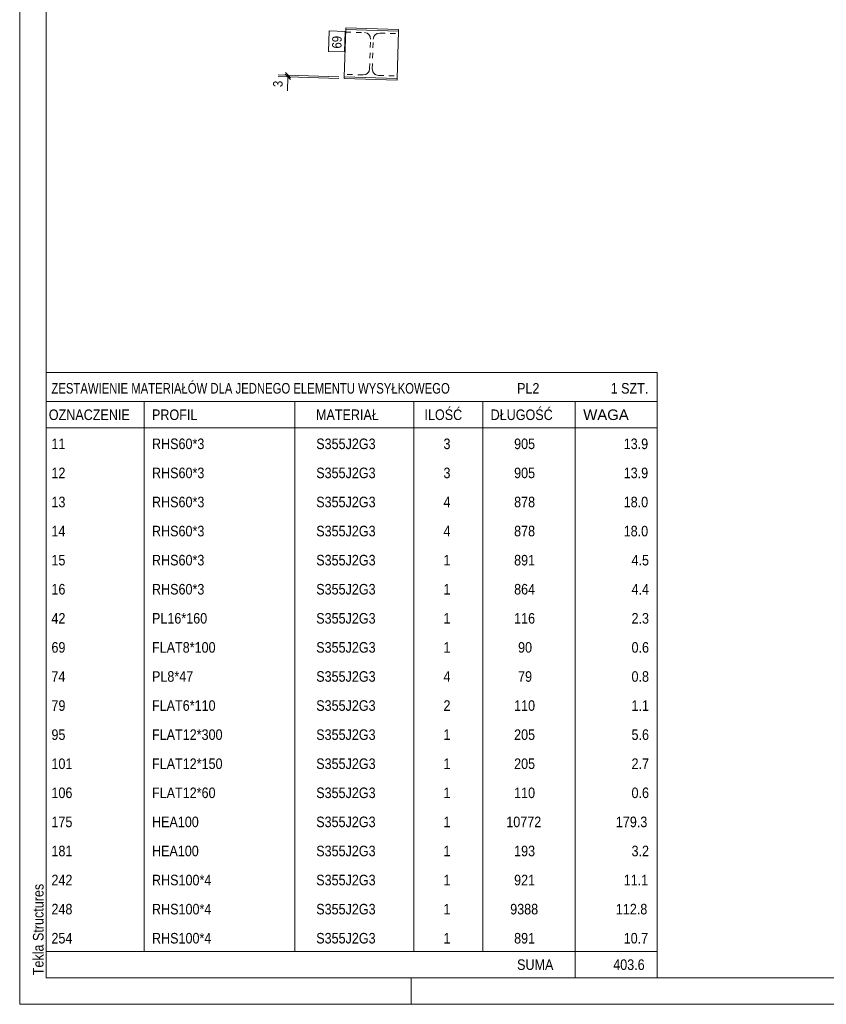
# Model space of a CAD drawing. Header units: millimetres. Extents: x 0 to 914, y 0 to 610.
# Tile 1 of 12: x 0 to 152, y 0 to 186. Entities that reach past the tile are written whole.
import ezdxf

# ---------------------------------------------------------------- set-up
doc = ezdxf.new("R2010")
doc.units = ezdxf.units.MM
for name, pattern in [('XKITLINE00', [0]), ('XKITLINE01', [4, 1, -1, 1, -1]), ('XKITLINE03', [6, 3, -1, 1, -1])]:
    doc.linetypes.add(name, pattern=pattern)
for name, color, linetype, lineweight in [('Arkusz rysunku', 3, 'Continuous', 0), ('Element', 2, 'Continuous', 0), ('Inny typ obiektu', 7, 'Continuous', 0), ('Wymiar', 4, 'Continuous', 0), ('Znak elementu', 2, 'Continuous', 0)]:
    doc.layers.add(name, color=color, linetype=linetype, lineweight=lineweight)
doc.styles.add('ARIAL', font='ARIAL.TTF')

msp = doc.modelspace()

# ---------------------------------------------------------------- linework, layer by layer
at = {"layer": 'Arkusz rysunku', "linetype": 'XKITLINE00', "lineweight": 0}
for p, q in [((0, 610), (0, 0)), ((5, 605), (5, 5)), ((5, 5), (909, 5)), ((74, 0), (74, 5)), ((0, 0), (914, 0))]:
    msp.add_line(p, q, dxfattribs=at)
at = {"layer": 'Element', "linetype": 'XKITLINE00', "lineweight": 0}
for p, q in [((61.33, 175.39), (61.61, 184.38)), ((61.62, 184.68), (61.61, 184.38)), ((61.61, 184.38), (71.61, 184.07)), ((71.62, 184.37), (61.62, 184.68)), ((71.62, 184.37), (71.61, 184.07)), ((71.61, 184.07), (71.33, 175.07)), ((61.33, 175.39), (61.32, 175.09)), ((61.32, 175.09), (71.32, 174.77)), ((71.33, 175.07), (61.33, 175.39)), ((71.33, 175.07), (71.32, 174.77))]:
    msp.add_line(p, q, dxfattribs=at)
at = {"layer": 'Element', "linetype": 'XKITLINE01', "lineweight": 0}
for p, q in [((61.61, 184.38), (61.6, 183.88)), ((61.6, 183.88), (65.15, 183.77)), ((65.15, 183.77), (65.6, 183.66)), ((66.13, 176.94), (66.31, 182.53)), ((66.23, 183), (66.31, 182.53)), ((66.63, 176.92), (66.81, 182.52)), ((66.81, 182.52), (66.91, 182.97)), ((67.58, 183.6), (68.04, 183.68)), ((68.04, 183.68), (71.59, 183.57)), ((71.61, 184.07), (71.59, 183.57)), ((66.13, 176.94), (66.03, 176.48)), ((66.71, 176.46), (66.63, 176.92)), ((61.35, 175.89), (61.33, 175.39)), ((64.89, 175.77), (61.35, 175.89)), ((65.36, 175.85), (64.89, 175.77)), ((67.79, 175.68), (67.34, 175.79)), ((67.79, 175.68), (71.34, 175.57)), ((71.34, 175.57), (71.33, 175.07))]:
    msp.add_line(p, q, dxfattribs=at)
at = {"layer": 'Element', "linetype": 'XKITLINE03', "lineweight": 0}
msp.add_line((66.47, 179.73), (66.47, 179.73), dxfattribs=at)
at = {"layer": 'Element', "linetype": 'XKITLINE01', "lineweight": 0}
for centre, start, end in [((65.11, 182.57), 20.7018, 65.7018), ((68.01, 182.48), 110.7018, 155.7018), ((64.93, 176.97), 290.7018, 335.7018), ((67.83, 176.88), 200.7018, 245.7018)]:
    msp.add_arc(centre, 1.2, start, end, dxfattribs=at)
at = {"layer": 'Inny typ obiektu', "linetype": 'XKITLINE00', "lineweight": 0}
for p, q in [((5, 119.5), (5, 114)), ((5, 119.5), (120.5, 119.5)), ((120.5, 119.5), (120.5, 114)), ((5, 114), (5, 109)), ((5, 114), (120.5, 114)), ((23.5, 114), (23.5, 109)), ((52, 109), (52, 114)), ((74.5, 114), (74.5, 109)), ((87.5, 114), (87.5, 109)), ((105, 114), (105, 109)), ((120.5, 114), (120.5, 109)), ((5, 109), (120.5, 109)), ((5, 109), (5, 103.5)), ((23.5, 109), (23.5, 103.5)), ((52, 103.5), (52, 109)), ((74.5, 109), (74.5, 103.5)), ((87.5, 109), (87.5, 103.5)), ((105, 109), (105, 103.5)), ((120.5, 109), (120.5, 103.5)), ((5, 103.5), (5, 98)), ((23.5, 103.5), (23.5, 98)), ((52, 98), (52, 103.5)), ((74.5, 103.5), (74.5, 98)), ((87.5, 103.5), (87.5, 98)), ((105, 103.5), (105, 98)), ((120.5, 103.5), (120.5, 98)), ((5, 98), (5, 92.5)), ((23.5, 98), (23.5, 92.5)), ((52, 92.5), (52, 98)), ((74.5, 98), (74.5, 92.5)), ((87.5, 98), (87.5, 92.5)), ((105, 98), (105, 92.5)), ((120.5, 98), (120.5, 92.5)), ((5, 92.5), (5, 87)), ((23.5, 92.5), (23.5, 87)), ((52, 87), (52, 92.5)), ((74.5, 92.5), (74.5, 87)), ((87.5, 92.5), (87.5, 87)), ((105, 92.5), (105, 87)), ((120.5, 92.5), (120.5, 87)), ((5, 87), (5, 81.5)), ((23.5, 87), (23.5, 81.5)), ((52, 81.5), (52, 87)), ((74.5, 87), (74.5, 81.5)), ((87.5, 87), (87.5, 81.5)), ((105, 87), (105, 81.5)), ((120.5, 87), (120.5, 81.5)), ((5, 81.5), (5, 76)), ((23.5, 81.5), (23.5, 76)), ((52, 76), (52, 81.5)), ((74.5, 81.5), (74.5, 76)), ((87.5, 81.5), (87.5, 76)), ((105, 81.5), (105, 76)), ((120.5, 81.5), (120.5, 76)), ((5, 76), (5, 70.5)), ((23.5, 76), (23.5, 70.5)), ((52, 70.5), (52, 76)), ((74.5, 76), (74.5, 70.5)), ((87.5, 76), (87.5, 70.5)), ((105, 76), (105, 70.5)), ((120.5, 76), (120.5, 70.5)), ((5, 70.5), (5, 65)), ((23.5, 70.5), (23.5, 65)), ((52, 65), (52, 70.5)), ((74.5, 70.5), (74.5, 65)), ((87.5, 70.5), (87.5, 65)), ((105, 70.5), (105, 65)), ((120.5, 70.5), (120.5, 65)), ((5, 65), (5, 59.5)), ((23.5, 65), (23.5, 59.5)), ((52, 59.5), (52, 65)), ((74.5, 65), (74.5, 59.5)), ((87.5, 65), (87.5, 59.5)), ((105, 65), (105, 59.5)), ((120.5, 65), (120.5, 59.5)), ((5, 59.5), (5, 54)), ((23.5, 59.5), (23.5, 54)), ((52, 54), (52, 59.5)), ((74.5, 59.5), (74.5, 54)), ((87.5, 59.5), (87.5, 54)), ((105, 59.5), (105, 54)), ((120.5, 59.5), (120.5, 54)), ((5, 54), (5, 48.5)), ((23.5, 54), (23.5, 48.5)), ((52, 48.5), (52, 54)), ((74.5, 54), (74.5, 48.5)), ((87.5, 54), (87.5, 48.5)), ((105, 54), (105, 48.5)), ((120.5, 54), (120.5, 48.5)), ((5, 48.5), (5, 43)), ((23.5, 48.5), (23.5, 43)), ((52, 43), (52, 48.5)), ((74.5, 48.5), (74.5, 43)), ((87.5, 48.5), (87.5, 43)), ((105, 48.5), (105, 43)), ((120.5, 48.5), (120.5, 43)), ((5, 43), (5, 37.5)), ((23.5, 43), (23.5, 37.5)), ((52, 37.5), (52, 43)), ((74.5, 43), (74.5, 37.5)), ((87.5, 43), (87.5, 37.5)), ((105, 43), (105, 37.5)), ((120.5, 43), (120.5, 37.5)), ((5, 37.5), (5, 32)), ((23.5, 37.5), (23.5, 32)), ((52, 32), (52, 37.5)), ((74.5, 37.5), (74.5, 32)), ((87.5, 37.5), (87.5, 32)), ((105, 37.5), (105, 32)), ((120.5, 37.5), (120.5, 32)), ((5, 32), (5, 26.5)), ((23.5, 32), (23.5, 26.5)), ((52, 26.5), (52, 32)), ((74.5, 32), (74.5, 26.5)), ((87.5, 32), (87.5, 26.5)), ((105, 32), (105, 26.5)), ((120.5, 32), (120.5, 26.5)), ((5, 26.5), (5, 21)), ((23.5, 26.5), (23.5, 21)), ((52, 21), (52, 26.5)), ((74.5, 26.5), (74.5, 21)), ((87.5, 26.5), (87.5, 21)), ((105, 26.5), (105, 21)), ((120.5, 26.5), (120.5, 21)), ((5, 21), (5, 15.5)), ((23.5, 21), (23.5, 15.5)), ((52, 15.5), (52, 21)), ((74.5, 21), (74.5, 15.5)), ((87.5, 21), (87.5, 15.5)), ((105, 21), (105, 15.5)), ((120.5, 21), (120.5, 15.5)), ((5, 15.5), (5, 10)), ((23.5, 15.5), (23.5, 10)), ((52, 10), (52, 15.5)), ((74.5, 15.5), (74.5, 10)), ((87.5, 15.5), (87.5, 10)), ((105, 15.5), (105, 10)), ((120.5, 15.5), (120.5, 10)), ((5, 10), (5, 5)), ((5, 10), (120.5, 10)), ((105, 10), (105, 5)), ((120.5, 10), (120.5, 5)), ((5, 5), (120.5, 5))]:
    msp.add_line(p, q, dxfattribs=at)
at = {"layer": 'Wymiar', "linetype": 'XKITLINE00', "lineweight": 0}
for p, q in [((60.32, 175.12), (48.83, 175.48)), ((60.33, 175.42), (48.84, 175.78)), ((50.2, 175.94), (51.19, 174.9)), ((50.21, 176.24), (51.2, 175.19)), ((50.69, 175.42), (50.61, 172.74)), ((50.69, 175.42), (50.61, 172.74)), ((50.69, 175.42), (50.7, 175.72))]:
    msp.add_line(p, q, dxfattribs=at)
at = {"layer": 'Znak elementu', "linetype": 'XKITLINE00', "lineweight": 0}
for p, q in [((58.38, 180.21), (58.5, 184.08)), ((61.5, 183.99), (58.5, 184.08)), ((61.38, 180.12), (61.5, 183.99)), ((61.38, 180.12), (58.38, 180.21))]:
    msp.add_line(p, q, dxfattribs=at)

# ---------------------------------------------------------------- texts
at = {"layer": 'Arkusz rysunku', "style": 'ARIAL', "width": 0.85}
msp.add_text('Tekla Structures', height=2, rotation=90, dxfattribs=at).set_placement((4.5, 5.5))
at = {"layer": 'Inny typ obiektu', "style": 'ARIAL'}
for s, width, p in [('ZESTAWIENIE MATERIAŁÓW DLA JEDNEGO ELEMENTU WYSYŁKOWEGO', 0.765, (6, 115.5)), ('PL2', 0.85, (94, 115.5)), ('1', 0.85, (111.69, 115.5)), (' SZT.', 0.85, (113, 115.5)), ('OZNACZENIE', 0.85, (5.5, 110.5)), ('PROFIL', 0.85, (25, 110.5)), ('MATERIAŁ', 0.85, (56, 110.5)), ('ILOŚĆ', 0.85, (76.5, 110.5)), ('DŁUGOŚĆ', 0.85, (89, 110.5)), ('WAGA', 1.008832, (106.5, 110.5)), ('11', 0.85, (6, 105)), ('RHS60*3', 0.85, (25, 105)), ('S355J2G3', 0.85, (56.04, 105)), ('3', 0.85, (80.09, 105)), ('905', 0.85, (93.44, 105)), ('13.9', 0.85, (114.15, 105)), ('12', 0.85, (6, 99.5)), ('RHS60*3', 0.85, (25, 99.5)), ('S355J2G3', 0.85, (56.04, 99.5)), ('3', 0.85, (80.09, 99.5)), ('905', 0.85, (93.44, 99.5)), ('13.9', 0.85, (114.15, 99.5)), ('13', 0.85, (6, 94)), ('RHS60*3', 0.85, (25, 94)), ('S355J2G3', 0.85, (56.04, 94)), ('4', 0.85, (80.09, 94)), ('878', 0.85, (93.44, 94)), ('18.0', 0.85, (114.15, 94)), ('14', 0.85, (6, 88.5)), ('RHS60*3', 0.85, (25, 88.5)), ('S355J2G3', 0.85, (56.04, 88.5)), ('4', 0.85, (80.09, 88.5)), ('878', 0.85, (93.44, 88.5)), ('18.0', 0.85, (114.15, 88.5)), ('15', 0.85, (6, 83)), ('RHS60*3', 0.85, (25, 83)), ('S355J2G3', 0.85, (56.04, 83)), ('1', 0.85, (80.09, 83)), ('891', 0.85, (93.44, 83)), ('4.5', 0.85, (115.63, 83)), ('16', 0.85, (6, 77.5)), ('RHS60*3', 0.85, (25, 77.5)), ('S355J2G3', 0.85, (56.04, 77.5)), ('1', 0.85, (80.09, 77.5)), ('864', 0.85, (93.44, 77.5)), ('4.4', 0.85, (115.63, 77.5)), ('42', 0.85, (6, 72)), ('PL16*160', 0.85, (25, 72)), ('S355J2G3', 0.85, (56.04, 72)), ('1', 0.85, (80.09, 72)), ('116', 0.85, (93.44, 72)), ('2.3', 0.85, (115.63, 72)), ('69', 0.85, (6, 66.5)), ('FLAT8*100', 0.85, (25, 66.5)), ('S355J2G3', 0.85, (56.04, 66.5)), ('1', 0.85, (80.09, 66.5)), ('90', 0.85, (94.19, 66.5)), ('0.6', 0.85, (115.63, 66.5)), ('74', 0.85, (6, 61)), ('PL8*47', 0.85, (25, 61)), ('S355J2G3', 0.85, (56.04, 61)), ('4', 0.85, (80.09, 61)), ('79', 0.85, (94.19, 61)), ('0.8', 0.85, (115.63, 61)), ('79', 0.85, (6, 55.5)), ('FLAT6*110', 0.85, (25, 55.5)), ('S355J2G3', 0.85, (56.04, 55.5)), ('2', 0.85, (80.09, 55.5)), ('110', 0.85, (93.44, 55.5)), ('1.1', 0.85, (115.63, 55.5)), ('FLAT12*300', 0.85, (25, 50)), ('95', 0.85, (6, 50)), ('S355J2G3', 0.85, (56.04, 50)), ('1', 0.85, (80.09, 50)), ('205', 0.85, (93.44, 50)), ('5.6', 0.85, (115.63, 50)), ('FLAT12*150', 0.85, (25, 44.5)), ('101', 0.85, (6, 44.5)), ('S355J2G3', 0.85, (56.04, 44.5)), ('1', 0.85, (80.09, 44.5)), ('205', 0.85, (93.44, 44.5)), ('2.7', 0.85, (115.63, 44.5)), ('106', 0.85, (6, 39)), ('FLAT12*60', 0.85, (25, 39)), ('S355J2G3', 0.85, (56.04, 39)), ('1', 0.85, (80.09, 39)), ('110', 0.85, (93.44, 39)), ('0.6', 0.85, (115.63, 39)), ('175', 0.85, (6, 33.5)), ('HEA100', 0.85, (25, 33.5)), ('S355J2G3', 0.85, (56.04, 33.5)), ('1', 0.85, (80.09, 33.5)), ('10772', 0.85, (91.96, 33.5)), ('179.3', 0.85, (112.67, 33.5)), ('181', 0.85, (6, 28)), ('HEA100', 0.85, (25, 28)), ('S355J2G3', 0.85, (56.04, 28)), ('1', 0.85, (80.09, 28)), ('193', 0.85, (93.44, 28)), ('3.2', 0.85, (115.63, 28)), ('242', 0.85, (6, 22.5)), ('RHS100*4', 0.85, (25, 22.5)), ('S355J2G3', 0.85, (56.04, 22.5)), ('1', 0.85, (80.09, 22.5)), ('921', 0.85, (93.44, 22.5)), ('11.1', 0.85, (114.15, 22.5)), ('248', 0.85, (6, 17)), ('RHS100*4', 0.85, (25, 17)), ('S355J2G3', 0.85, (56.04, 17)), ('1', 0.85, (80.09, 17)), ('9388', 0.85, (92.7, 17)), ('112.8', 0.85, (112.67, 17)), ('254', 0.85, (6, 11.5)), ('RHS100*4', 0.85, (25, 11.5)), ('S355J2G3', 0.85, (56.04, 11.5)), ('1', 0.85, (80.09, 11.5)), ('891', 0.85, (93.44, 11.5)), ('10.7', 0.85, (114.15, 11.5)), ('SUMA', 0.85, (94, 6.5)), ('403.6', 0.85, (112.17, 6.5))]:
    msp.add_text(s, height=2, dxfattribs=dict(at, width=width)).set_placement(p)
at = {"layer": 'Wymiar', "style": 'ARIAL', "width": 0.85}
msp.add_text('3', height=1.8, rotation=88.2011, dxfattribs=at).set_placement((49.67, 173.44))
at = {"layer": 'Znak elementu', "style": 'ARIAL', "width": 0.85}
msp.add_text('69', height=1.8, rotation=88.2011, dxfattribs=at).set_placement((60.8, 180.74))

doc.saveas('drawing.dxf')
